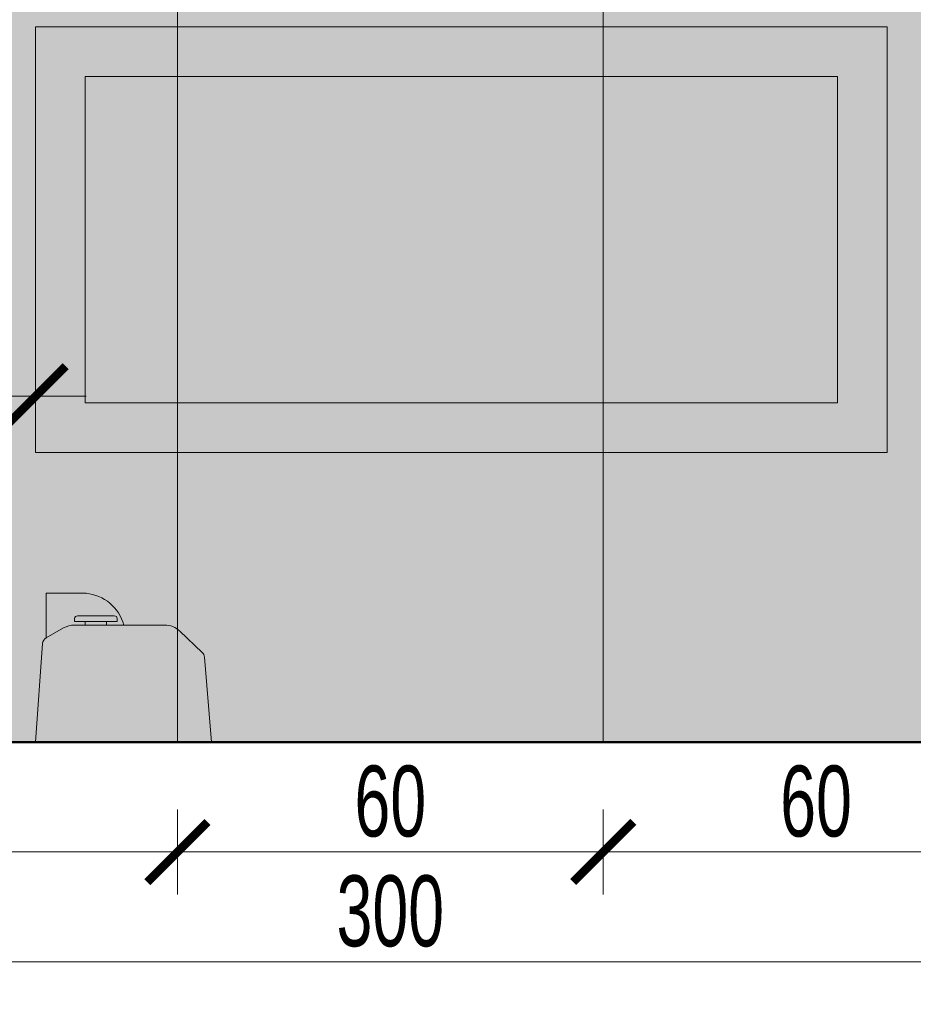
# Model space of a CAD drawing. Header units: millimetres. Extents: x -6792 to 22441, y -13430 to 4653.
# Tile 121 of 256: x -3350 to -3225, y -8207 to -8069. Entities that reach past the tile are written whole.
import ezdxf

# ---------------------------------------------------------------- set-up
doc = ezdxf.new("R2010")
doc.units = ezdxf.units.MM
doc.linetypes.add('ACAD_ISO10W100', pattern=[18, 12, -3, 0, -3])
for name, color, linetype, lineweight in [('_A_KOLORYSTYKA ŚCIAN', 40, 'Continuous', 5), ('_A_OPIS', 253, 'Continuous', 9), ('_A_ROZWINIĘCIA_RYSUNEK ŚCIAN', 252, 'Continuous', 15), ('_A_ROZWINIĘCIA_WYMIARY', 252, 'Continuous', 15), ('_A_WIDOK', 163, 'Continuous', 13), ('_A_ŚCIANY PROJEKTOWANE', 150, 'Continuous', 50), ('_ROZWINIĘCIA_RYSUNEK', 252, 'Continuous', 15)]:
    doc.layers.add(name, color=color, linetype=linetype, lineweight=lineweight)
doc.styles.add('DIM', font='arial.ttf', dxfattribs={"width": 0.65})
doc.dimstyles.new('BP_EU_25-50', dxfattribs={"dimtxt": 10, "dimasz": 0.8, "dimexe": 0.75, "dimexo": 1, "dimgap": 2, "dimtad": 1, "dimdec": 0, "dimzin": 9, "dimdsep": 46, "dimtxsty": 'DIM', "dimblk": 'ARCH_1', "dimcen": 0, "dimdle": 50, "dimse1": 1, "dimse2": 1, "dimclrd": 256, "dimclre": 256, "dimclrt": 256, "dimadec": 0, "dimazin": 2, "dimtfac": 1, "dimtdec": 0, "dimtix": 1, "dimtmove": 2, "dimatfit": 0, "dimfxl": 0.75, "dimtolj": 1, "dimtzin": 0, "dimlwd": 15, "dimlwe": -1, "dimarcsym": 0})

# ---------------------------------------------------------------- blocks, each defined once
blk = doc.blocks.new('E88-SIDE')
at = {"layer": '_ROZWINIĘCIA_RYSUNEK'}
h = blk.add_hatch(color=256, dxfattribs=at)
h.dxf.hatch_style = 1
h.set_gradient(color1=(101, 101, 97), rotation=180, centered=1, tint=1)
h.paths.add_polyline_path([(165.3, 181.9, 0.192582), (156.8, 203.2), (126.7, 234.8, 0.183686), (120.1, 238), (0, 248), (0, 0), (139.2, 9.9, 0.250114), (147.4, 15.1), (161.2, 39.4, 0.13052), (165.3, 54.7)])
h.paths.add_polyline_path([(210, 71.2, 0.31321), (165.3, 124.3), (165.3, 100), (170.3, 100), (170.3, 85), (170.3, 70), (170.3, 55), (174.3, 55, 0.414189), (178.3, 59), (178.3, 59, -0.418025), (174.3, 55), (170.3, 55), (170.3, 70), (165.3, 70), (165.3, 54.7, -0.13052), (161.2, 39.4), (147.3, 15), (210, 15)])
h.paths.add_polyline_path([(170.3, 85), (170.3, 100), (165.3, 100), (165.3, 70), (170.3, 70)], flags=17)
for p, q in [((0, 0), (0, 248)), ((0, 248), (120.1, 238)), ((126.7, 234.8), (156.8, 203.2)), ((165.3, 54.7), (165.3, 181.9)), ((210, 15), (210, 71.2)), ((147.4, 15.1), (161.2, 39.4)), ((147.3, 15), (210, 15)), ((0, 0), (139.2, 9.9))]:
    blk.add_line(p, q)
for points in [[(170.3, 85), (170.3, 115), (174.3, 115, -0.414214), (178.3, 111, 0), (178.3, 85, -3.979577)], [(170.3, 85), (170.3, 55), (174.3, 55, 0.414214), (178.3, 59, 0), (178.3, 85, 3.979577)]]:
    blk.add_lwpolyline(points, format="xyb")
blk.add_lwpolyline([(170.3, 100), (170.3, 70), (165.3, 70), (165.3, 100)], close=True)
for centre, radius, start, end in [((119.2, 227.7), 10.3, 43.6028, 85.2364), ((134.3, 181.9), 31, 0, 43.6028), ((149.4, 65.6), 60.8, 5.2715, 74.8359), ((134.3, 54.7), 31, 330.2551, 0), ((138.4, 20.2), 10.3, 274.0856, 330.2551)]:
    blk.add_arc(centre, radius, start, end)
blk = doc.blocks.new('ARCH_1')
for p, q in [((0, 7.5), (0, -7.5)), ((8.92, 0), (-8.92, 0))]:
    blk.add_line(p, q)
at = {"const_width": 1.5}
blk.add_lwpolyline([(5.3, 5.3), (-5.3, -5.3)], dxfattribs=at)
blk = doc.blocks.new('*D1833')
at = {"layer": '_A_ROZWINIĘCIA_WYMIARY', "lineweight": 15, "transparency": 16777216}
blk.add_line((-3387.43, -8185.93), (-3329.03, -8185.93), dxfattribs=at)
at = {"layer": 'Defpoints', "color": 0, "transparency": 16777216}
for p in [(-3388.23, -8170.47), (-3328.23, -8170.47), (-3328.23, -8185.93)]:
    blk.add_point(p, dxfattribs=at)
at = {"layer": '_A_ROZWINIĘCIA_WYMIARY', "lineweight": 15, "transparency": 16777216, "xscale": 0.8, "yscale": 0.8, "zscale": 0.8, "rotation": 180}
blk.add_blockref('ARCH_1', (-3388.23, -8185.93), dxfattribs=at)
at = {"layer": '_A_ROZWINIĘCIA_WYMIARY', "lineweight": 15, "transparency": 16777216, "xscale": 0.8, "yscale": 0.8, "zscale": 0.8}
blk.add_blockref('ARCH_1', (-3328.23, -8185.93), dxfattribs=at)
at = {"layer": '_A_ROZWINIĘCIA_WYMIARY', "transparency": 16777216, "insert": (-3358.23, -8178.82), "char_height": 10, "attachment_point": 5, "style": 'DIM'}
blk.add_mtext('\\A1;60', dxfattribs=at)
blk = doc.blocks.new('*D1834')
at = {"layer": '_A_ROZWINIĘCIA_WYMIARY', "lineweight": 15, "transparency": 16777216}
blk.add_line((-3327.43, -8185.93), (-3269.03, -8185.93), dxfattribs=at)
at = {"layer": 'Defpoints', "color": 0, "transparency": 16777216}
for p in [(-3328.23, -8170.47), (-3268.23, -8170.47), (-3268.23, -8185.93)]:
    blk.add_point(p, dxfattribs=at)
at = {"layer": '_A_ROZWINIĘCIA_WYMIARY', "lineweight": 15, "transparency": 16777216, "xscale": 0.8, "yscale": 0.8, "zscale": 0.8, "rotation": 180}
blk.add_blockref('ARCH_1', (-3328.23, -8185.93), dxfattribs=at)
at = {"layer": '_A_ROZWINIĘCIA_WYMIARY', "lineweight": 15, "transparency": 16777216, "xscale": 0.8, "yscale": 0.8, "zscale": 0.8}
blk.add_blockref('ARCH_1', (-3268.23, -8185.93), dxfattribs=at)
at = {"layer": '_A_ROZWINIĘCIA_WYMIARY', "transparency": 16777216, "insert": (-3298.23, -8178.82), "char_height": 10, "attachment_point": 5, "style": 'DIM'}
blk.add_mtext('\\A1;60', dxfattribs=at)
blk = doc.blocks.new('*D1835')
at = {"layer": '_A_ROZWINIĘCIA_WYMIARY', "lineweight": 15, "transparency": 16777216}
blk.add_line((-3267.43, -8185.93), (-3209.03, -8185.93), dxfattribs=at)
at = {"layer": 'Defpoints', "color": 0, "transparency": 16777216}
for p in [(-3268.23, -8170.47), (-3208.23, -8170.47), (-3208.23, -8185.93)]:
    blk.add_point(p, dxfattribs=at)
at = {"layer": '_A_ROZWINIĘCIA_WYMIARY', "lineweight": 15, "transparency": 16777216, "xscale": 0.8, "yscale": 0.8, "zscale": 0.8, "rotation": 180}
blk.add_blockref('ARCH_1', (-3268.23, -8185.93), dxfattribs=at)
at = {"layer": '_A_ROZWINIĘCIA_WYMIARY', "lineweight": 15, "transparency": 16777216, "xscale": 0.8, "yscale": 0.8, "zscale": 0.8}
blk.add_blockref('ARCH_1', (-3208.23, -8185.93), dxfattribs=at)
at = {"layer": '_A_ROZWINIĘCIA_WYMIARY', "transparency": 16777216, "insert": (-3238.23, -8178.82), "char_height": 10, "attachment_point": 5, "style": 'DIM'}
blk.add_mtext('\\A1;60', dxfattribs=at)
blk = doc.blocks.new('*D1837')
at = {"layer": '_A_ROZWINIĘCIA_WYMIARY', "lineweight": 15, "transparency": 16777216}
blk.add_line((-3149.03, -8201.41), (-3447.43, -8201.41), dxfattribs=at)
at = {"layer": 'Defpoints', "color": 0, "transparency": 16777216}
for p in [(-3448.23, -8170.47), (-3148.23, -8170.47), (-3448.23, -8201.41)]:
    blk.add_point(p, dxfattribs=at)
at = {"layer": '_A_ROZWINIĘCIA_WYMIARY', "lineweight": 15, "transparency": 16777216, "xscale": 0.8, "yscale": 0.8, "zscale": 0.8, "rotation": 180}
blk.add_blockref('ARCH_1', (-3448.23, -8201.41), dxfattribs=at)
at = {"layer": '_A_ROZWINIĘCIA_WYMIARY', "lineweight": 15, "transparency": 16777216, "xscale": 0.8, "yscale": 0.8, "zscale": 0.8}
blk.add_blockref('ARCH_1', (-3148.23, -8201.41), dxfattribs=at)
at = {"layer": '_A_ROZWINIĘCIA_WYMIARY', "transparency": 16777216, "insert": (-3298.23, -8194.3), "char_height": 10, "attachment_point": 5, "style": 'DIM'}
blk.add_mtext('\\A1;300', dxfattribs=at)
blk = doc.blocks.new('*D1843')
at = {"layer": '_A_ROZWINIĘCIA_WYMIARY', "lineweight": 15, "transparency": 16777216}
blk.add_line((-3447.43, -8121.68), (-3349.03, -8121.68), dxfattribs=at)
at = {"layer": 'Defpoints', "color": 0, "transparency": 16777216}
for p in [(-3348.23, -8099.61), (-3448.23, -8117.22), (-3348.23, -8121.68)]:
    blk.add_point(p, dxfattribs=at)
at = {"layer": '_A_ROZWINIĘCIA_WYMIARY', "lineweight": 15, "transparency": 16777216, "xscale": 0.8, "yscale": 0.8, "zscale": 0.8, "rotation": 180}
blk.add_blockref('ARCH_1', (-3448.23, -8121.68), dxfattribs=at)
at = {"layer": '_A_ROZWINIĘCIA_WYMIARY', "lineweight": 15, "transparency": 16777216, "xscale": 0.8, "yscale": 0.8, "zscale": 0.8}
blk.add_blockref('ARCH_1', (-3348.23, -8121.68), dxfattribs=at)
at = {"layer": '_A_ROZWINIĘCIA_WYMIARY', "transparency": 16777216, "insert": (-3398.23, -8128.79), "char_height": 10, "attachment_point": 5, "rotation": 180, "style": 'DIM'}
blk.add_mtext('\\A1;100', dxfattribs=at)

msp = doc.modelspace()

# ---------------------------------------------------------------- hatches: boundary and pattern name
at = {"layer": '_A_KOLORYSTYKA ŚCIAN'}
h = msp.add_hatch(color=256, dxfattribs=at)
h.dxf.hatch_style = 1
h.set_gradient(color1=(101, 101, 97), rotation=180, centered=1, tint=1)
h.paths.add_polyline_path([(-3228.225, -8069.609), (-3228.225, -8129.609), (-3348.225, -8129.609), (-3348.225, -8069.609)])
at = {"layer": '_A_ROZWINIĘCIA_RYSUNEK ŚCIAN', "true_color": 0xddccbb}
h = msp.add_hatch(color=254, dxfattribs=at)
h.dxf.hatch_style = 1
h.paths.add_polyline_path([(-3148.225, -8170.47), (-3440.225, -8170.47), (-3440.225, -7940.47), (-3148.225, -7940.47)])

# ---------------------------------------------------------------- linework, layer by layer
at = {"layer": '_A_OPIS', "linetype": 'ACAD_ISO10W100'}
msp.add_lwpolyline([(-3112.087, -8170.47), (-3536.224, -8170.47)], dxfattribs=at)
at = {"layer": '_A_ROZWINIĘCIA_RYSUNEK ŚCIAN'}
for points in [[(-3328.225, -8060.47), (-3328.225, -8170.47), (-3388.225, -8170.47), (-3388.225, -8060.47)], [(-3268.225, -8060.47), (-3268.225, -8170.47), (-3328.225, -8170.47), (-3328.225, -8060.47)], [(-3208.225, -8060.47), (-3208.225, -8170.47), (-3268.225, -8170.47), (-3268.225, -8060.47)]]:
    msp.add_lwpolyline(points, close=True, dxfattribs=at)
at = {"layer": '_A_WIDOK', "ltscale": 0.5}
for points in [[(-3228.225, -8069.609), (-3228.225, -8129.609), (-3348.225, -8129.609), (-3348.225, -8069.609)], [(-3235.225, -8076.609), (-3235.225, -8122.609), (-3341.225, -8122.609), (-3341.225, -8076.609)]]:
    msp.add_lwpolyline(points, close=True, dxfattribs=at)
at = {"layer": '_A_ŚCIANY PROJEKTOWANE'}
msp.add_lwpolyline([(-3448.225, -8170.47), (-3148.225, -8170.47)], dxfattribs=at)

# ---------------------------------------------------------------- block references
at = {"layer": '_A_WIDOK', "xscale": -0.09999999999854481, "yscale": 0.09999999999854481, "zscale": 0.09999999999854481, "rotation": 270}
msp.add_blockref('E88-SIDE', (-3348.225, -8170.47), dxfattribs=at)

# ---------------------------------------------------------------- dimensions: what is measured, and where the dimension line sits
at = {"layer": '_A_ROZWINIĘCIA_WYMIARY'}
for base, p1, p2, angle, picture, middle in [((-3348.225, -8121.683), (-3448.225, -8117.22), (-3348.225, -8099.609), 0, '*D1843', (-3398.225, -8128.788)), ((-3448.225, -8201.406), (-3148.225, -8170.47), (-3448.225, -8170.47), 180, '*D1837', (-3298.225, -8194.297)), ((-3328.225, -8185.927), (-3388.225, -8170.47), (-3328.225, -8170.47), 180, '*D1833', (-3358.225, -8178.821)), ((-3268.225, -8185.927), (-3328.225, -8170.47), (-3268.225, -8170.47), 180, '*D1834', (-3298.225, -8178.821)), ((-3208.225, -8185.927), (-3268.225, -8170.47), (-3208.225, -8170.47), 180, '*D1835', (-3238.225, -8178.821))]:
    dim = msp.add_linear_dim(base=base, p1=p1, p2=p2, angle=angle, dimstyle='BP_EU_25-50', dxfattribs=at)
    dim.commit()
    dim.dimension.update_dxf_attribs({"geometry": picture, "text_midpoint": middle})

doc.saveas('drawing.dxf')
